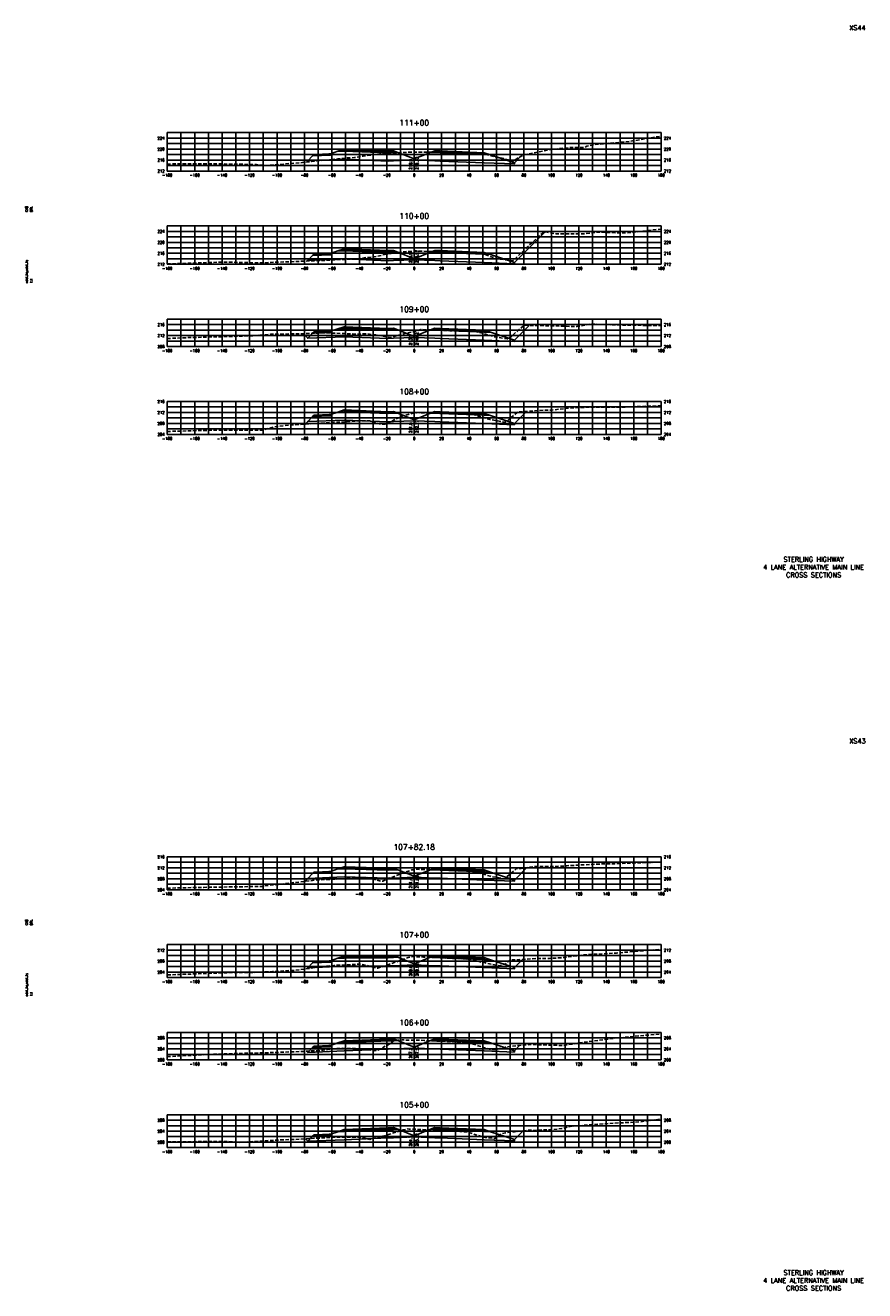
# Model space of a CAD drawing. Extents: x 37 to 9410, y 16 to 8218.
# Tile 35 of 110: x 1497 to 2108, y 5216 to 6138. Entities that reach past the tile are written whole.
import ezdxf
from ezdxf.enums import TextEntityAlignment as Align

# ---------------------------------------------------------------- set-up
doc = ezdxf.new("R2010")
doc.units = 0
doc.header["$LTSCALE"] = 20
doc.header["$MEASUREMENT"] = 0
doc.linetypes.add('HIDDEN_050%', pattern=[0.1875, 0.125, -0.0625])
for name, color, linetype in [('S-AT-TXT175', 6, 'Continuous'), ('S-AT-TXT80', 1, 'Continuous'), ('XDATUM', 3, 'Continuous'), ('XEG', 1, 'HIDDEN_050%'), ('XFG', 2, 'Continuous'), ('XGRID', 251, 'Continuous'), ('XGRIDT', 2, 'Continuous'), ('XREF-BORDER', 7, 'Continuous')]:
    doc.layers.add(name, color=color, linetype=linetype)
doc.styles.add('L100', font='simplex.shx', dxfattribs={"height": 2})
doc.styles.add('L175', font='ROMANSM.shx', dxfattribs={"height": 3.5})
doc.styles.add('L80', font='ROMANSM.shx', dxfattribs={"height": 1.6})

# ---------------------------------------------------------------- blocks, each defined once
blk = doc.blocks.new('03025_00_att1')
at = {"layer": 'S-AT-TXT175', "style": 'L175'}
for tag, p in [('NUM', (32.402, 20.822)), ('LINE1', (30.64, 1.444)), ('LINE2', (30.64, 1.161)), ('LINE3', (30.64, 0.877))]:
    blk.add_attdef(tag, text='', height=0.175, dxfattribs=at).set_placement(p, align=Align.CENTER)
at = {"layer": 'S-AT-TXT80', "style": 'L80'}
for tag, p in [('DESIGNED', (2.094, 14.201)), ('CHECKED', (2.265, 14.201)), ('DRAFTED', (2.436, 14.201)), ('PCTB', (2.094, 11.605)), ('PSCALE', (2.265, 11.605)), ('PVIEW', (2.436, 11.605))]:
    blk.add_attdef(tag, p, '', height=0.08, rotation=90, dxfattribs=at)

msp = doc.modelspace()

# ---------------------------------------------------------------- linework, layer by layer
at = {"layer": 'XDATUM', "flags": 128}
for points in [[(1701.45, 6038.55), (1702.41, 6039.51), (1729, 6040.57), (1761, 6039.29), (1765, 6039.45), (1780, 6040.05), (1795, 6039.45), (1799, 6039.29), (1831, 6038.01), (1853, 6037.13), (1853, 6038.02), (1857.51, 6042.54)], [(1701.93, 5966.33), (1702.41, 5966.81), (1729, 5967.87), (1761, 5966.59), (1765, 5966.75), (1780, 5967.35), (1795, 5966.75), (1799, 5966.59), (1831, 5965.31), (1853, 5964.43), (1853, 5965.32), (1875.13, 5987.45)], [(1699.14, 5913.38), (1702.41, 5910.11), (1729, 5911.17), (1761, 5909.89), (1765, 5910.05), (1780, 5910.65), (1795, 5910.05), (1799, 5909.89), (1831, 5908.61), (1853, 5907.73), (1853, 5908.62), (1863.85, 5919.47)], [(1700.47, 5847.47), (1702.41, 5849.41), (1729, 5850.47), (1761, 5849.19), (1765, 5849.35), (1780, 5849.95), (1795, 5849.35), (1799, 5849.19), (1831, 5847.91), (1853, 5847.03), (1853, 5847.92), (1861.77, 5856.69)], [(1700.19, 5514.1), (1702.41, 5516.32), (1729, 5517.38), (1761, 5516.36), (1765, 5516.52), (1780, 5517.12), (1795, 5516.52), (1799, 5516.36), (1831, 5515.08), (1853, 5514.2), (1853, 5515.08), (1862.05, 5524.13)], [(1701.74, 5450.47), (1702.41, 5451.14), (1729, 5452.2), (1761, 5452.49), (1765, 5452.65), (1780, 5453.25), (1795, 5452.65), (1799, 5452.49), (1831, 5451.21), (1853, 5450.33), (1853, 5451.22), (1858.98, 5457.21)], [(1701.57, 5390.29), (1702.41, 5389.45), (1729, 5390.51), (1761, 5391.79), (1765, 5391.95), (1780, 5392.55), (1795, 5391.95), (1799, 5391.79), (1831, 5390.51), (1853, 5389.63), (1853, 5390.52), (1857.07, 5394.59)], [(1700.74, 5326.42), (1702.41, 5324.75), (1729, 5325.81), (1761, 5327.09), (1765, 5327.25), (1780, 5327.85), (1795, 5327.25), (1799, 5327.09), (1831, 5325.81), (1853, 5324.93), (1853, 5325.82), (1859.42, 5332.25)]]:
    msp.add_lwpolyline(points, dxfattribs=at)
at = {"layer": 'XEG', "flags": 128}
for points in [[(1600, 6036.98), (1604.51, 6037.2), (1613.68, 6037.3), (1641.7, 6037.11), (1665.14, 6036.69), (1671.64, 6035.96), (1697.37, 6038.07), (1705.19, 6039), (1708.82, 6039.35), (1724.28, 6040.8), (1731.12, 6041.49), (1736.57, 6041.8), (1742.84, 6042.82), (1750.94, 6043.98), (1756.39, 6044.5), (1769.98, 6045.38), (1773.98, 6045.56), (1779.15, 6045.74), (1780, 6045.75), (1788.1, 6045.8), (1792.83, 6045.71), (1799.02, 6045.48), (1803.99, 6045.35), (1811.4, 6045.05), (1818.86, 6044.8), (1823.66, 6044.63), (1828.33, 6044.37), (1831.3, 6044.23), (1832.58, 6043.98), (1834.38, 6043.64), (1839.52, 6042.03), (1845.49, 6041.07), (1848.39, 6040.07), (1852.22, 6039.4), (1859.62, 6043.78), (1860.32, 6044.09), (1861.51, 6044.11), (1879.09, 6047.63), (1894.71, 6049.18), (1903.79, 6049.1), (1905.83, 6050.01), (1910.31, 6051.15), (1936.54, 6053.51), (1959.75, 6057.4), (1960, 6057.44)], [(1600, 5964.23), (1632.27, 5965.3), (1637.41, 5965.56), (1641.74, 5965.62), (1668.07, 5965.01), (1669.82, 5965.04), (1680.53, 5965.58), (1687.38, 5965.75), (1710.22, 5966.66), (1730.19, 5967.59), (1739.93, 5967.93), (1745.49, 5968.96), (1750.66, 5969.37), (1760.15, 5971.43), (1762.59, 5971.83), (1763.11, 5971.89), (1772.42, 5973.09), (1780, 5973.5), (1780.52, 5973.53), (1782.8, 5973.61), (1786.19, 5973.49), (1794.64, 5973.22), (1796.3, 5973.15), (1798.09, 5973.07), (1808.32, 5972.54), (1819.16, 5972.14), (1820.98, 5972.09), (1822.07, 5972.04), (1828.38, 5971.67), (1828.81, 5971.56), (1831.59, 5971.07), (1832.82, 5970.67), (1840.1, 5968.17), (1849.76, 5966.82), (1851.86, 5966.45), (1870.92, 5984.58), (1874.42, 5987.38), (1876.05, 5987.54), (1883.27, 5986.27), (1898.85, 5986.11), (1903.43, 5986.23), (1913.52, 5987.38), (1934.98, 5986.82), (1960, 5989.7)], [(1600, 5909.85), (1610.27, 5910.37), (1659.94, 5911.75), (1660.03, 5911.75), (1660.09, 5911.75), (1660.31, 5911.77), (1660.6, 5911.8), (1675.4, 5912.96), (1675.81, 5912.97), (1676.28, 5912.97), (1676.28, 5912.97), (1676.29, 5912.97), (1676.29, 5912.97), (1676.29, 5912.97), (1705.96, 5913.51), (1709.26, 5913.89), (1709.68, 5913.94), (1709.72, 5913.95), (1710.33, 5914.02), (1712.5, 5914.1), (1737.14, 5913.15), (1741.03, 5913.1), (1744.44, 5913.3), (1745.74, 5913.28), (1754.79, 5912.17), (1756.53, 5911.85), (1762.69, 5910.51), (1772.4, 5913.28), (1774.15, 5913.88), (1779.11, 5914.87), (1780, 5915.08), (1781.04, 5915.31), (1782.77, 5915.71), (1784.92, 5916.39), (1785.36, 5916.44), (1791.37, 5916.22), (1793.24, 5916.16), (1804.86, 5915.65), (1805.47, 5915.63), (1806.09, 5915.6), (1817.7, 5915.16), (1818.13, 5915.14), (1825.27, 5914.81), (1828.34, 5914.15), (1828.55, 5914.12), (1829.09, 5913.94), (1837.71, 5911.28), (1847.66, 5909.64), (1848.55, 5909.48), (1849.29, 5910.17), (1859.93, 5919.45), (1860.87, 5919.51), (1871.4, 5919.36), (1896.65, 5918.62), (1898.42, 5918.59), (1899.35, 5918.78), (1908.82, 5920.38), (1933.67, 5919.63), (1958.58, 5919.35), (1960, 5919.46)], [(1600, 5842.13), (1617.59, 5842.64), (1631.61, 5842.95), (1644.76, 5843.17), (1669.8, 5843.12), (1677.28, 5845.38), (1689.29, 5846.74), (1711.97, 5848.23), (1717.31, 5848.49), (1737.5, 5849.59), (1744.15, 5849.96), (1747.33, 5849.91), (1752.08, 5848.37), (1756.1, 5847.29), (1759.28, 5847.56), (1767.31, 5851.62), (1771.77, 5853.44), (1778.33, 5855.28), (1778.96, 5855.49), (1780, 5855.62), (1781.75, 5855.82), (1781.98, 5855.85), (1782.55, 5855.84), (1789.9, 5855.62), (1796.94, 5855.34), (1802.3, 5855.2), (1807.58, 5855.03), (1814.55, 5854.77), (1818.84, 5854.62), (1822.17, 5854.43), (1823.57, 5854.21), (1825.65, 5853.76), (1830.67, 5852.21), (1835.22, 5850.83), (1839.43, 5850.04), (1846.71, 5848.8), (1850.36, 5852.01), (1855.38, 5856.32), (1865.28, 5856.89), (1869.97, 5857.47), (1879.66, 5857.62), (1891.73, 5859.05), (1905.76, 5859.79), (1931.2, 5859.83), (1960, 5860.9)], [(1600, 5509.15), (1626.39, 5509.74), (1665.28, 5510.39), (1669.31, 5510.38), (1670.52, 5510.75), (1708.02, 5514.99), (1711.37, 5515.21), (1726.6, 5515.97), (1729.67, 5516.13), (1745.23, 5517), (1745.88, 5516.99), (1746.85, 5516.67), (1756.32, 5514.13), (1757.09, 5514.19), (1759.05, 5515.18), (1771.75, 5520.37), (1773.47, 5520.85), (1778.35, 5522.54), (1779.13, 5522.63), (1780, 5522.75), (1781.41, 5522.95), (1787.08, 5522.81), (1789.26, 5522.74), (1791.35, 5522.66), (1801.69, 5522.39), (1811.88, 5522.05), (1813.9, 5521.98), (1815.14, 5521.93), (1821.62, 5521.58), (1824.35, 5521.13), (1824.98, 5521), (1826.5, 5520.53), (1835.25, 5517.88), (1843.33, 5516.37), (1845.96, 5515.92), (1852.84, 5521.95), (1854.54, 5523.42), (1857.91, 5523.61), (1867.73, 5524.84), (1887.99, 5525.14), (1891.25, 5525.53), (1919.39, 5527), (1926.17, 5527.02), (1935.86, 5527.38), (1960, 5528.2)], [(1600, 5446.01), (1602.67, 5446.06), (1617.23, 5446.58), (1652.63, 5447.8), (1654.83, 5447.78), (1663.45, 5447.76), (1664.77, 5447.82), (1676.72, 5448.35), (1692.53, 5449.24), (1709.15, 5451.46), (1721.51, 5452.85), (1732.46, 5453.32), (1741.34, 5453.84), (1748.29, 5452.05), (1753.3, 5450.77), (1762.03, 5453.65), (1768.43, 5455.99), (1771.53, 5457.19), (1775.57, 5458.58), (1776.98, 5458.8), (1779.1, 5459.23), (1780, 5459.2), (1783.31, 5459.09), (1786.79, 5458.98), (1793.62, 5458.65), (1799.14, 5458.42), (1805.93, 5458.07), (1811.45, 5457.82), (1814.9, 5457.63), (1819.06, 5457.4), (1821.04, 5457.12), (1822.89, 5456.87), (1827.34, 5455.7), (1831.84, 5454.63), (1837.24, 5453.45), (1842.17, 5452.56), (1846.64, 5454.09), (1849.86, 5456.84), (1856.72, 5456.99), (1864.66, 5457.74), (1878.68, 5457.95), (1890.12, 5458.6), (1893.6, 5459.32), (1902.45, 5460.46), (1927.47, 5461.89), (1952.41, 5464.02), (1960, 5464.55)], [(1600, 5386.35), (1623.77, 5387.61), (1634.38, 5388.06), (1659.12, 5388.86), (1674, 5389.23), (1690.58, 5389.8), (1699.93, 5390.2), (1711.49, 5390.83), (1724, 5392.31), (1727.43, 5392.42), (1738.87, 5392.14), (1742.63, 5391.95), (1751.38, 5390.65), (1753.37, 5390.94), (1757.64, 5393.15), (1759.21, 5394.16), (1762.61, 5395.77), (1764.67, 5397.7), (1767.98, 5398.25), (1768.91, 5398.41), (1771.1, 5398.51), (1773.76, 5398.47), (1777.74, 5398.41), (1780, 5398.37), (1782.13, 5398.34), (1784.3, 5398.27), (1787.19, 5398.14), (1796.87, 5397.71), (1806.29, 5397.41), (1809.14, 5397.3), (1815.75, 5396.88), (1816.83, 5396.81), (1820.6, 5396.08), (1821.11, 5395.97), (1822.21, 5395.74), (1826.67, 5394.33), (1833.05, 5392.24), (1834.96, 5391.79), (1839.1, 5391.49), (1845.41, 5392.99), (1846.2, 5393.26), (1858.3, 5394.74), (1863.28, 5395.08), (1865.29, 5395.23), (1866.39, 5395.17), (1866.82, 5395.15), (1881.97, 5394.66), (1888.38, 5394.45), (1903.15, 5396.76), (1923.55, 5399.46), (1943.84, 5401.53), (1960, 5402.83)], [(1600, 5324.16), (1611.32, 5324.28), (1644.86, 5324.56), (1648.74, 5324.25), (1652.1, 5323.81), (1667.68, 5324.74), (1680.69, 5325.52), (1689.01, 5325.93), (1693.5, 5326.02), (1721.36, 5327.57), (1723.86, 5327.68), (1739.97, 5327.59), (1741.77, 5327.42), (1747.76, 5326.05), (1758.61, 5328.72), (1759.87, 5329.09), (1761.18, 5329.51), (1771.9, 5332.9), (1772.37, 5333.01), (1775.03, 5333.61), (1776.22, 5333.58), (1780, 5333.41), (1782.55, 5333.3), (1793.07, 5332.91), (1795.09, 5332.81), (1805.54, 5332.37), (1807.37, 5332.31), (1813.25, 5331.82), (1815, 5331.71), (1815.94, 5331.58), (1819.42, 5331.11), (1822.49, 5330.07), (1831.59, 5327.4), (1832.3, 5327.42), (1838.46, 5326.69), (1839.87, 5327.42), (1843.91, 5330.36), (1846.43, 5330.76), (1863.28, 5332.69), (1867.88, 5332.56), (1873.18, 5332.91), (1881.33, 5333.08), (1887.49, 5333.86), (1894.68, 5335.6), (1921.49, 5337.62), (1944.64, 5338.79), (1960, 5340.92)]]:
    msp.add_lwpolyline(points, dxfattribs=at)
at = {"layer": 'XFG', "flags": 128}
for points in [[(1780, 6040.79), (1768.05, 6045.58), (1765, 6045.45), (1761, 6045.29), (1729, 6046.57), (1724.43, 6046.39), (1719, 6044.58), (1719, 6043.58), (1705.96, 6043.06), (1702.41, 6039.51), (1729, 6040.57), (1761, 6039.29), (1765, 6039.45), (1780, 6040.05), (1780, 6040.79)], [(1719, 6044.58), (1718, 6044.54), (1718, 6044.2), (1708, 6043.8), (1708, 6044.14), (1707, 6044.1), (1705.96, 6043.06), (1719, 6043.58), (1719, 6044.58)], [(1718, 6044.54), (1708, 6044.14), (1708, 6043.8), (1718, 6044.2), (1718, 6044.54)], [(1765, 6045.79), (1761, 6045.63), (1729, 6046.91), (1729, 6047.91), (1724.43, 6046.39), (1729, 6046.57), (1761, 6045.29), (1765, 6045.45), (1768.05, 6045.58), (1765, 6046.79), (1765, 6045.79)], [(1765, 6046.79), (1761, 6046.63), (1729, 6047.91), (1729, 6047.57), (1761, 6046.29), (1765, 6046.45), (1765, 6046.79)], [(1765, 6046.45), (1761, 6046.29), (1729, 6047.57), (1729, 6046.91), (1761, 6045.63), (1765, 6045.79), (1765, 6046.45)], [(1780, 6040.79), (1791.95, 6045.58), (1795, 6045.45), (1799, 6045.29), (1831, 6044.01), (1835.57, 6043.83), (1853, 6038.02), (1853, 6037.13), (1831, 6038.01), (1799, 6039.29), (1795, 6039.45), (1780, 6040.05)], [(1795, 6046.79), (1791.95, 6045.58), (1795, 6045.45), (1799, 6045.29), (1831, 6044.01), (1835.57, 6043.83), (1831, 6045.35), (1831, 6044.35), (1799, 6045.63), (1795, 6045.79), (1795, 6046.79)], [(1795, 6046.79), (1795, 6046.45), (1799, 6046.29), (1831, 6045.01), (1831, 6045.35), (1799, 6046.63), (1795, 6046.79)], [(1795, 6046.45), (1795, 6045.79), (1799, 6045.63), (1831, 6044.35), (1831, 6045.01), (1799, 6046.29), (1795, 6046.45)], [(1853, 6038.02), (1853, 6038.02), (1857.51, 6042.54)], [(1702.41, 6039.51), (1702.41, 6039.51), (1701.45, 6038.55)], [(1853, 5965.32), (1853, 5965.32), (1875.13, 5987.45)], [(1780, 5968.09), (1768.05, 5972.88), (1765, 5972.75), (1761, 5972.59), (1729, 5973.87), (1724.43, 5973.69), (1719, 5971.88), (1719, 5970.88), (1705.96, 5970.36), (1702.41, 5966.81), (1729, 5967.87), (1761, 5966.59), (1765, 5966.75), (1780, 5967.35), (1780, 5968.09)], [(1719, 5971.88), (1718, 5971.84), (1718, 5971.5), (1708, 5971.1), (1708, 5971.44), (1707, 5971.4), (1705.96, 5970.36), (1719, 5970.88), (1719, 5971.88)], [(1718, 5971.84), (1708, 5971.44), (1708, 5971.1), (1718, 5971.5), (1718, 5971.84)], [(1765, 5973.09), (1761, 5972.93), (1729, 5974.21), (1729, 5975.21), (1724.43, 5973.69), (1729, 5973.87), (1761, 5972.59), (1765, 5972.75), (1768.05, 5972.88), (1765, 5974.09), (1765, 5973.09)], [(1765, 5974.09), (1761, 5973.93), (1729, 5975.21), (1729, 5974.87), (1761, 5973.59), (1765, 5973.75), (1765, 5974.09)], [(1765, 5973.75), (1761, 5973.59), (1729, 5974.87), (1729, 5974.21), (1761, 5972.93), (1765, 5973.09), (1765, 5973.75)], [(1780, 5968.09), (1791.95, 5972.88), (1795, 5972.75), (1799, 5972.59), (1831, 5971.31), (1835.57, 5971.13), (1853, 5965.32), (1853, 5964.43), (1831, 5965.31), (1799, 5966.59), (1795, 5966.75), (1780, 5967.35)], [(1795, 5974.09), (1791.95, 5972.88), (1795, 5972.75), (1799, 5972.59), (1831, 5971.31), (1835.57, 5971.13), (1831, 5972.65), (1831, 5971.65), (1799, 5972.93), (1795, 5973.09), (1795, 5974.09)], [(1795, 5974.09), (1795, 5973.75), (1799, 5973.59), (1831, 5972.31), (1831, 5972.65), (1799, 5973.93), (1795, 5974.09)], [(1795, 5973.75), (1795, 5973.09), (1799, 5972.93), (1831, 5971.65), (1831, 5972.31), (1799, 5973.59), (1795, 5973.75)], [(1702.41, 5966.81), (1702.41, 5966.81), (1701.93, 5966.33)], [(1702.41, 5910.11), (1702.41, 5910.11), (1699.14, 5913.38)], [(1780, 5911.39), (1768.05, 5916.18), (1765, 5916.05), (1761, 5915.89), (1729, 5917.17), (1724.43, 5916.99), (1719, 5915.18), (1719, 5914.18), (1705.96, 5913.66), (1702.41, 5910.11), (1729, 5911.17), (1761, 5909.89), (1765, 5910.05), (1780, 5910.65), (1780, 5911.39)], [(1719, 5915.18), (1718, 5915.14), (1718, 5914.8), (1708, 5914.4), (1708, 5914.74), (1707, 5914.7), (1705.96, 5913.66), (1719, 5914.18), (1719, 5915.18)], [(1718, 5915.14), (1708, 5914.74), (1708, 5914.4), (1718, 5914.8), (1718, 5915.14)], [(1765, 5916.39), (1761, 5916.23), (1729, 5917.51), (1729, 5918.51), (1724.43, 5916.99), (1729, 5917.17), (1761, 5915.89), (1765, 5916.05), (1768.05, 5916.18), (1765, 5917.39), (1765, 5916.39)], [(1765, 5917.39), (1761, 5917.23), (1729, 5918.51), (1729, 5918.17), (1761, 5916.89), (1765, 5917.05), (1765, 5917.39)], [(1765, 5917.05), (1761, 5916.89), (1729, 5918.17), (1729, 5917.51), (1761, 5916.23), (1765, 5916.39), (1765, 5917.05)], [(1780, 5911.39), (1791.95, 5916.18), (1795, 5916.05), (1799, 5915.89), (1831, 5914.61), (1835.57, 5914.43), (1853, 5908.62), (1853, 5907.73), (1831, 5908.61), (1799, 5909.89), (1795, 5910.05), (1780, 5910.65)], [(1795, 5917.39), (1791.95, 5916.18), (1795, 5916.05), (1799, 5915.89), (1831, 5914.61), (1835.57, 5914.43), (1831, 5915.95), (1831, 5914.95), (1799, 5916.23), (1795, 5916.39), (1795, 5917.39)], [(1795, 5917.39), (1795, 5917.05), (1799, 5916.89), (1831, 5915.61), (1831, 5915.95), (1799, 5917.23), (1795, 5917.39)], [(1795, 5917.05), (1795, 5916.39), (1799, 5916.23), (1831, 5914.95), (1831, 5915.61), (1799, 5916.89), (1795, 5917.05)], [(1853, 5908.62), (1853, 5908.62), (1863.85, 5919.47)], [(1702.41, 5849.41), (1702.41, 5849.41), (1700.47, 5847.47)], [(1780, 5850.69), (1768.05, 5855.48), (1765, 5855.35), (1761, 5855.19), (1729, 5856.47), (1724.43, 5856.29), (1719, 5854.48), (1719, 5853.48), (1705.96, 5852.96), (1702.41, 5849.41), (1729, 5850.47), (1761, 5849.19), (1765, 5849.35), (1780, 5849.95), (1780, 5850.69)], [(1719, 5854.48), (1718, 5854.44), (1718, 5854.1), (1708, 5853.7), (1708, 5854.04), (1707, 5854), (1705.96, 5852.96), (1719, 5853.48), (1719, 5854.48)], [(1718, 5854.44), (1708, 5854.04), (1708, 5853.7), (1718, 5854.1), (1718, 5854.44)], [(1765, 5855.69), (1761, 5855.53), (1729, 5856.81), (1729, 5857.81), (1724.43, 5856.29), (1729, 5856.47), (1761, 5855.19), (1765, 5855.35), (1768.05, 5855.48), (1765, 5856.69), (1765, 5855.69)], [(1765, 5856.69), (1761, 5856.53), (1729, 5857.81), (1729, 5857.47), (1761, 5856.19), (1765, 5856.35), (1765, 5856.69)], [(1765, 5856.35), (1761, 5856.19), (1729, 5857.47), (1729, 5856.81), (1761, 5855.53), (1765, 5855.69), (1765, 5856.35)], [(1780, 5850.69), (1791.95, 5855.48), (1795, 5855.35), (1799, 5855.19), (1831, 5853.91), (1835.57, 5853.73), (1853, 5847.92), (1853, 5847.03), (1831, 5847.91), (1799, 5849.19), (1795, 5849.35), (1780, 5849.95)], [(1795, 5856.69), (1791.95, 5855.48), (1795, 5855.35), (1799, 5855.19), (1831, 5853.91), (1835.57, 5853.73), (1831, 5855.25), (1831, 5854.25), (1799, 5855.53), (1795, 5855.69), (1795, 5856.69)], [(1795, 5856.69), (1795, 5856.35), (1799, 5856.19), (1831, 5854.91), (1831, 5855.25), (1799, 5856.53), (1795, 5856.69)], [(1795, 5856.35), (1795, 5855.69), (1799, 5855.53), (1831, 5854.25), (1831, 5854.91), (1799, 5856.19), (1795, 5856.35)], [(1853, 5847.92), (1853, 5847.92), (1861.77, 5856.69)], [(1780, 5517.86), (1768.05, 5522.64), (1765, 5522.52), (1761, 5522.36), (1729, 5523.38), (1724.43, 5523.2), (1719, 5521.39), (1719, 5520.39), (1705.96, 5519.87), (1702.41, 5516.32), (1729, 5517.38), (1761, 5516.36), (1765, 5516.52), (1780, 5517.12), (1780, 5517.86)], [(1719, 5521.39), (1718, 5521.35), (1718, 5521.01), (1708, 5520.61), (1708, 5520.95), (1707, 5520.91), (1705.96, 5519.87), (1719, 5520.39), (1719, 5521.39)], [(1718, 5521.35), (1708, 5520.95), (1708, 5520.61), (1718, 5521.01), (1718, 5521.35)], [(1765, 5522.86), (1761, 5522.7), (1729, 5523.72), (1729, 5524.72), (1724.43, 5523.2), (1729, 5523.38), (1761, 5522.36), (1765, 5522.52), (1768.05, 5522.64), (1765, 5523.86), (1765, 5522.86)], [(1765, 5523.86), (1761, 5523.7), (1729, 5524.72), (1729, 5524.38), (1761, 5523.36), (1765, 5523.52), (1765, 5523.86)], [(1765, 5523.52), (1761, 5523.36), (1729, 5524.38), (1729, 5523.72), (1761, 5522.7), (1765, 5522.86), (1765, 5523.52)], [(1780, 5517.86), (1791.95, 5522.64), (1795, 5522.52), (1799, 5522.36), (1831, 5521.08), (1835.57, 5520.89), (1853, 5515.08), (1853, 5514.2), (1831, 5515.08), (1799, 5516.36), (1795, 5516.52), (1780, 5517.12)], [(1795, 5523.86), (1791.95, 5522.64), (1795, 5522.52), (1799, 5522.36), (1831, 5521.08), (1835.57, 5520.89), (1831, 5522.42), (1831, 5521.42), (1799, 5522.7), (1795, 5522.86), (1795, 5523.86)], [(1795, 5523.86), (1795, 5523.52), (1799, 5523.36), (1831, 5522.08), (1831, 5522.42), (1799, 5523.7), (1795, 5523.86)], [(1795, 5523.52), (1795, 5522.86), (1799, 5522.7), (1831, 5521.42), (1831, 5522.08), (1799, 5523.36), (1795, 5523.52)], [(1853, 5515.08), (1853, 5515.08), (1862.05, 5524.13)], [(1702.41, 5516.32), (1702.41, 5516.32), (1700.19, 5514.1)], [(1780, 5453.99), (1768.05, 5458.78), (1765, 5458.65), (1761, 5458.49), (1729, 5458.2), (1724.43, 5458.02), (1719, 5456.21), (1719, 5455.21), (1705.96, 5454.69), (1702.41, 5451.14), (1729, 5452.2), (1761, 5452.49), (1765, 5452.65), (1780, 5453.25), (1780, 5453.99)], [(1719, 5456.21), (1718, 5456.17), (1718, 5455.83), (1708, 5455.43), (1708, 5455.77), (1707, 5455.73), (1705.96, 5454.69), (1719, 5455.21), (1719, 5456.21)], [(1718, 5456.17), (1708, 5455.77), (1708, 5455.43), (1718, 5455.83), (1718, 5456.17)], [(1765, 5458.99), (1761, 5458.83), (1729, 5458.54), (1729, 5459.54), (1724.43, 5458.02), (1729, 5458.2), (1761, 5458.49), (1765, 5458.65), (1768.05, 5458.78), (1765, 5459.99), (1765, 5458.99)], [(1765, 5459.99), (1761, 5459.83), (1729, 5459.54), (1729, 5459.2), (1761, 5459.49), (1765, 5459.65), (1765, 5459.99)], [(1765, 5459.65), (1761, 5459.49), (1729, 5459.2), (1729, 5458.54), (1761, 5458.83), (1765, 5458.99), (1765, 5459.65)], [(1780, 5453.99), (1791.95, 5458.78), (1795, 5458.65), (1799, 5458.49), (1831, 5457.21), (1835.57, 5457.03), (1853, 5451.22), (1853, 5450.33), (1831, 5451.21), (1799, 5452.49), (1795, 5452.65), (1780, 5453.25)], [(1795, 5459.99), (1791.95, 5458.78), (1795, 5458.65), (1799, 5458.49), (1831, 5457.21), (1835.57, 5457.03), (1831, 5458.55), (1831, 5457.55), (1799, 5458.83), (1795, 5458.99), (1795, 5459.99)], [(1795, 5459.99), (1795, 5459.65), (1799, 5459.49), (1831, 5458.21), (1831, 5458.55), (1799, 5459.83), (1795, 5459.99)], [(1795, 5459.65), (1795, 5458.99), (1799, 5458.83), (1831, 5457.55), (1831, 5458.21), (1799, 5459.49), (1795, 5459.65)], [(1853, 5451.22), (1853, 5451.22), (1858.98, 5457.21)], [(1702.41, 5451.14), (1702.41, 5451.14), (1701.74, 5450.47)], [(1780, 5393.29), (1768.05, 5398.08), (1765, 5397.95), (1761, 5397.79), (1729, 5396.51), (1724.43, 5396.33), (1719, 5394.52), (1719, 5393.52), (1705.96, 5393), (1702.41, 5389.45), (1729, 5390.51), (1761, 5391.79), (1765, 5391.95), (1780, 5392.55), (1780, 5393.29)], [(1765, 5398.29), (1761, 5398.13), (1729, 5396.85), (1729, 5397.85), (1724.43, 5396.33), (1729, 5396.51), (1761, 5397.79), (1765, 5397.95), (1768.05, 5398.08), (1765, 5399.29), (1765, 5398.29)], [(1765, 5399.29), (1761, 5399.13), (1729, 5397.85), (1729, 5397.51), (1761, 5398.79), (1765, 5398.95), (1765, 5399.29)], [(1765, 5398.95), (1761, 5398.79), (1729, 5397.51), (1729, 5396.85), (1761, 5398.13), (1765, 5398.29), (1765, 5398.95)], [(1780, 5393.29), (1791.95, 5398.08), (1795, 5397.95), (1799, 5397.79), (1831, 5396.51), (1835.57, 5396.33), (1853, 5390.52), (1853, 5389.63), (1831, 5390.51), (1799, 5391.79), (1795, 5391.95), (1780, 5392.55)], [(1795, 5399.29), (1791.95, 5398.08), (1795, 5397.95), (1799, 5397.79), (1831, 5396.51), (1835.57, 5396.33), (1831, 5397.85), (1831, 5396.85), (1799, 5398.13), (1795, 5398.29), (1795, 5399.29)], [(1795, 5399.29), (1795, 5398.95), (1799, 5398.79), (1831, 5397.51), (1831, 5397.85), (1799, 5399.13), (1795, 5399.29)], [(1795, 5398.95), (1795, 5398.29), (1799, 5398.13), (1831, 5396.85), (1831, 5397.51), (1799, 5398.79), (1795, 5398.95)], [(1702.41, 5389.45), (1702.41, 5389.45), (1701.57, 5390.29)], [(1719, 5394.52), (1718, 5394.48), (1718, 5394.14), (1708, 5393.74), (1708, 5394.08), (1707, 5394.04), (1705.96, 5393), (1719, 5393.52), (1719, 5394.52)], [(1718, 5394.48), (1708, 5394.08), (1708, 5393.74), (1718, 5394.14), (1718, 5394.48)], [(1853, 5390.52), (1853, 5390.52), (1857.07, 5394.59)], [(1780, 5328.59), (1768.05, 5333.38), (1765, 5333.25), (1761, 5333.09), (1729, 5331.81), (1724.43, 5331.63), (1719, 5329.82), (1719, 5328.82), (1705.96, 5328.3), (1702.41, 5324.75), (1729, 5325.81), (1761, 5327.09), (1765, 5327.25), (1780, 5327.85), (1780, 5328.59)], [(1765, 5333.59), (1761, 5333.43), (1729, 5332.15), (1729, 5333.15), (1724.43, 5331.63), (1729, 5331.81), (1761, 5333.09), (1765, 5333.25), (1768.05, 5333.38), (1765, 5334.59), (1765, 5333.59)], [(1765, 5334.59), (1761, 5334.43), (1729, 5333.15), (1729, 5332.81), (1761, 5334.09), (1765, 5334.25), (1765, 5334.59)], [(1765, 5334.25), (1761, 5334.09), (1729, 5332.81), (1729, 5332.15), (1761, 5333.43), (1765, 5333.59), (1765, 5334.25)], [(1780, 5328.59), (1791.95, 5333.38), (1795, 5333.25), (1799, 5333.09), (1831, 5331.81), (1835.57, 5331.63), (1853, 5325.82), (1853, 5324.93), (1831, 5325.81), (1799, 5327.09), (1795, 5327.25), (1780, 5327.85)], [(1795, 5334.59), (1791.95, 5333.38), (1795, 5333.25), (1799, 5333.09), (1831, 5331.81), (1835.57, 5331.63), (1831, 5333.15), (1831, 5332.15), (1799, 5333.43), (1795, 5333.59), (1795, 5334.59)], [(1795, 5334.59), (1795, 5334.25), (1799, 5334.09), (1831, 5332.81), (1831, 5333.15), (1799, 5334.43), (1795, 5334.59)], [(1795, 5334.25), (1795, 5333.59), (1799, 5333.43), (1831, 5332.15), (1831, 5332.81), (1799, 5334.09), (1795, 5334.25)], [(1853, 5325.82), (1853, 5325.82), (1859.42, 5332.25)], [(1702.41, 5324.75), (1702.41, 5324.75), (1700.74, 5326.42)], [(1719, 5329.82), (1718, 5329.78), (1718, 5329.44), (1708, 5329.04), (1708, 5329.38), (1707, 5329.34), (1705.96, 5328.3), (1719, 5328.82), (1719, 5329.82)], [(1718, 5329.78), (1708, 5329.38), (1708, 5329.04), (1718, 5329.44), (1718, 5329.78)]]:
    msp.add_lwpolyline(points, dxfattribs=at)
at = {"layer": 'XGRID'}
for p, q in [((1600, 6032), (1600, 6060)), ((1600, 6060), (1960, 6060)), ((1600, 6056), (1960, 6056)), ((1600, 6052), (1960, 6052)), ((1610, 6032), (1610, 6060)), ((1620, 6032), (1620, 6060)), ((1630, 6032), (1630, 6060)), ((1640, 6032), (1640, 6060)), ((1650, 6032), (1650, 6060)), ((1660, 6032), (1660, 6060)), ((1670, 6032), (1670, 6060)), ((1680, 6032), (1680, 6060)), ((1690, 6032), (1690, 6060)), ((1700, 6032), (1700, 6060)), ((1710, 6032), (1710, 6060)), ((1720, 6032), (1720, 6060)), ((1730, 6032), (1730, 6060)), ((1740, 6032), (1740, 6060)), ((1750, 6032), (1750, 6060)), ((1760, 6032), (1760, 6060)), ((1770, 6032), (1770, 6060)), ((1780, 6032), (1780, 6060)), ((1790, 6032), (1790, 6060)), ((1800, 6032), (1800, 6060)), ((1810, 6032), (1810, 6060)), ((1820, 6032), (1820, 6060)), ((1830, 6032), (1830, 6060)), ((1840, 6032), (1840, 6060)), ((1850, 6032), (1850, 6060)), ((1860, 6032), (1860, 6060)), ((1870, 6032), (1870, 6060)), ((1880, 6032), (1880, 6060)), ((1890, 6032), (1890, 6060)), ((1900, 6032), (1900, 6060)), ((1910, 6032), (1910, 6060)), ((1920, 6032), (1920, 6060)), ((1930, 6032), (1930, 6060)), ((1940, 6032), (1940, 6060)), ((1950, 6032), (1950, 6060)), ((1960, 6032), (1960, 6060)), ((1600, 6048), (1960, 6048)), ((1600, 6044), (1960, 6044)), ((1600, 6040), (1960, 6040)), ((1600, 6036), (1960, 6036)), ((1600, 6032), (1960, 6032)), ((1600, 5964), (1600, 5992)), ((1600, 5992), (1960, 5992)), ((1600, 5988), (1960, 5988)), ((1610, 5964), (1610, 5992)), ((1620, 5964), (1620, 5992)), ((1630, 5964), (1630, 5992)), ((1640, 5964), (1640, 5992)), ((1650, 5964), (1650, 5992)), ((1660, 5964), (1660, 5992)), ((1670, 5964), (1670, 5992)), ((1680, 5964), (1680, 5992)), ((1690, 5964), (1690, 5992)), ((1700, 5964), (1700, 5992)), ((1710, 5964), (1710, 5992)), ((1720, 5964), (1720, 5992)), ((1730, 5964), (1730, 5992)), ((1740, 5964), (1740, 5992)), ((1750, 5964), (1750, 5992)), ((1760, 5964), (1760, 5992)), ((1770, 5964), (1770, 5992)), ((1780, 5964), (1780, 5992)), ((1790, 5964), (1790, 5992)), ((1800, 5964), (1800, 5992)), ((1810, 5964), (1810, 5992)), ((1820, 5964), (1820, 5992)), ((1830, 5964), (1830, 5992)), ((1840, 5964), (1840, 5992)), ((1850, 5964), (1850, 5992)), ((1860, 5964), (1860, 5992)), ((1870, 5964), (1870, 5992)), ((1880, 5964), (1880, 5992)), ((1890, 5964), (1890, 5992)), ((1900, 5964), (1900, 5992)), ((1910, 5964), (1910, 5992)), ((1920, 5964), (1920, 5992)), ((1930, 5964), (1930, 5992)), ((1940, 5964), (1940, 5992)), ((1950, 5964), (1950, 5992)), ((1960, 5964), (1960, 5992)), ((1600, 5984), (1960, 5984)), ((1600, 5980), (1960, 5980)), ((1600, 5976), (1960, 5976)), ((1600, 5972), (1960, 5972)), ((1600, 5968), (1960, 5968)), ((1600, 5964), (1960, 5964)), ((1600, 5904), (1600, 5924)), ((1600, 5924), (1960, 5924)), ((1610, 5904), (1610, 5924)), ((1620, 5904), (1620, 5924)), ((1630, 5904), (1630, 5924)), ((1640, 5904), (1640, 5924)), ((1650, 5904), (1650, 5924)), ((1660, 5904), (1660, 5924)), ((1670, 5904), (1670, 5924)), ((1680, 5904), (1680, 5924)), ((1690, 5904), (1690, 5924)), ((1700, 5904), (1700, 5924)), ((1710, 5904), (1710, 5924)), ((1720, 5904), (1720, 5924)), ((1730, 5904), (1730, 5924)), ((1740, 5904), (1740, 5924)), ((1750, 5904), (1750, 5924)), ((1760, 5904), (1760, 5924)), ((1770, 5904), (1770, 5924)), ((1780, 5904), (1780, 5924)), ((1790, 5904), (1790, 5924)), ((1800, 5904), (1800, 5924)), ((1810, 5904), (1810, 5924)), ((1820, 5904), (1820, 5924)), ((1830, 5904), (1830, 5924)), ((1840, 5904), (1840, 5924)), ((1850, 5904), (1850, 5924)), ((1860, 5904), (1860, 5924)), ((1870, 5904), (1870, 5924)), ((1880, 5904), (1880, 5924)), ((1890, 5904), (1890, 5924)), ((1900, 5904), (1900, 5924)), ((1910, 5904), (1910, 5924)), ((1920, 5904), (1920, 5924)), ((1930, 5904), (1930, 5924)), ((1940, 5904), (1940, 5924)), ((1950, 5904), (1950, 5924)), ((1960, 5904), (1960, 5924)), ((1600, 5920), (1960, 5920)), ((1600, 5916), (1960, 5916)), ((1600, 5912), (1960, 5912)), ((1600, 5908), (1960, 5908)), ((1600, 5904), (1960, 5904)), ((1600, 5840), (1600, 5864)), ((1600, 5864), (1960, 5864)), ((1600, 5860), (1960, 5860)), ((1610, 5840), (1610, 5864)), ((1620, 5840), (1620, 5864)), ((1630, 5840), (1630, 5864)), ((1640, 5840), (1640, 5864)), ((1650, 5840), (1650, 5864)), ((1660, 5840), (1660, 5864)), ((1670, 5840), (1670, 5864)), ((1680, 5840), (1680, 5864)), ((1690, 5840), (1690, 5864)), ((1700, 5840), (1700, 5864)), ((1710, 5840), (1710, 5864)), ((1720, 5840), (1720, 5864)), ((1730, 5840), (1730, 5864)), ((1740, 5840), (1740, 5864)), ((1750, 5840), (1750, 5864)), ((1760, 5840), (1760, 5864)), ((1770, 5840), (1770, 5864)), ((1780, 5840), (1780, 5864)), ((1790, 5840), (1790, 5864)), ((1800, 5840), (1800, 5864)), ((1810, 5840), (1810, 5864)), ((1820, 5840), (1820, 5864)), ((1830, 5840), (1830, 5864)), ((1840, 5840), (1840, 5864)), ((1850, 5840), (1850, 5864)), ((1860, 5840), (1860, 5864)), ((1870, 5840), (1870, 5864)), ((1880, 5840), (1880, 5864)), ((1890, 5840), (1890, 5864)), ((1900, 5840), (1900, 5864)), ((1910, 5840), (1910, 5864)), ((1920, 5840), (1920, 5864)), ((1930, 5840), (1930, 5864)), ((1940, 5840), (1940, 5864)), ((1950, 5840), (1950, 5864)), ((1960, 5840), (1960, 5864)), ((1600, 5856), (1960, 5856)), ((1600, 5852), (1960, 5852)), ((1600, 5848), (1960, 5848)), ((1600, 5844), (1960, 5844)), ((1600, 5840), (1960, 5840)), ((1600, 5508), (1600, 5532)), ((1600, 5532), (1960, 5532)), ((1600, 5528), (1960, 5528)), ((1610, 5508), (1610, 5532)), ((1620, 5508), (1620, 5532)), ((1630, 5508), (1630, 5532)), ((1640, 5508), (1640, 5532)), ((1650, 5508), (1650, 5532)), ((1660, 5508), (1660, 5532)), ((1670, 5508), (1670, 5532)), ((1680, 5508), (1680, 5532)), ((1690, 5508), (1690, 5532)), ((1700, 5508), (1700, 5532)), ((1710, 5508), (1710, 5532)), ((1720, 5508), (1720, 5532)), ((1730, 5508), (1730, 5532)), ((1740, 5508), (1740, 5532)), ((1750, 5508), (1750, 5532)), ((1760, 5508), (1760, 5532)), ((1770, 5508), (1770, 5532)), ((1780, 5508), (1780, 5532)), ((1790, 5508), (1790, 5532)), ((1800, 5508), (1800, 5532)), ((1810, 5508), (1810, 5532)), ((1820, 5508), (1820, 5532)), ((1830, 5508), (1830, 5532)), ((1840, 5508), (1840, 5532)), ((1850, 5508), (1850, 5532)), ((1860, 5508), (1860, 5532)), ((1870, 5508), (1870, 5532)), ((1880, 5508), (1880, 5532)), ((1890, 5508), (1890, 5532)), ((1900, 5508), (1900, 5532)), ((1910, 5508), (1910, 5532)), ((1920, 5508), (1920, 5532)), ((1930, 5508), (1930, 5532)), ((1940, 5508), (1940, 5532)), ((1950, 5508), (1950, 5532)), ((1960, 5508), (1960, 5532)), ((1600, 5524), (1960, 5524)), ((1600, 5520), (1960, 5520)), ((1600, 5516), (1960, 5516)), ((1600, 5512), (1960, 5512)), ((1600, 5508), (1960, 5508)), ((1600, 5444), (1600, 5468)), ((1600, 5468), (1960, 5468)), ((1600, 5464), (1960, 5464)), ((1610, 5444), (1610, 5468)), ((1620, 5444), (1620, 5468)), ((1630, 5444), (1630, 5468)), ((1640, 5444), (1640, 5468)), ((1650, 5444), (1650, 5468)), ((1660, 5444), (1660, 5468)), ((1670, 5444), (1670, 5468)), ((1680, 5444), (1680, 5468)), ((1690, 5444), (1690, 5468)), ((1700, 5444), (1700, 5468)), ((1710, 5444), (1710, 5468)), ((1720, 5444), (1720, 5468)), ((1730, 5444), (1730, 5468)), ((1740, 5444), (1740, 5468)), ((1750, 5444), (1750, 5468)), ((1760, 5444), (1760, 5468)), ((1770, 5444), (1770, 5468)), ((1780, 5444), (1780, 5468)), ((1790, 5444), (1790, 5468)), ((1800, 5444), (1800, 5468)), ((1810, 5444), (1810, 5468)), ((1820, 5444), (1820, 5468)), ((1830, 5444), (1830, 5468)), ((1840, 5444), (1840, 5468)), ((1850, 5444), (1850, 5468)), ((1860, 5444), (1860, 5468)), ((1870, 5444), (1870, 5468)), ((1880, 5444), (1880, 5468)), ((1890, 5444), (1890, 5468)), ((1900, 5444), (1900, 5468)), ((1910, 5444), (1910, 5468)), ((1920, 5444), (1920, 5468)), ((1930, 5444), (1930, 5468)), ((1940, 5444), (1940, 5468)), ((1950, 5444), (1950, 5468)), ((1960, 5444), (1960, 5468)), ((1600, 5460), (1960, 5460)), ((1600, 5456), (1960, 5456)), ((1600, 5452), (1960, 5452)), ((1600, 5448), (1960, 5448)), ((1600, 5444), (1960, 5444)), ((1600, 5384), (1600, 5404)), ((1600, 5404), (1960, 5404)), ((1600, 5400), (1960, 5400)), ((1610, 5384), (1610, 5404)), ((1620, 5384), (1620, 5404)), ((1630, 5384), (1630, 5404)), ((1640, 5384), (1640, 5404)), ((1650, 5384), (1650, 5404)), ((1660, 5384), (1660, 5404)), ((1670, 5384), (1670, 5404)), ((1680, 5384), (1680, 5404)), ((1690, 5384), (1690, 5404)), ((1700, 5384), (1700, 5404)), ((1710, 5384), (1710, 5404)), ((1720, 5384), (1720, 5404)), ((1730, 5384), (1730, 5404)), ((1740, 5384), (1740, 5404)), ((1750, 5384), (1750, 5404)), ((1760, 5384), (1760, 5404)), ((1770, 5384), (1770, 5404)), ((1780, 5384), (1780, 5404)), ((1790, 5384), (1790, 5404)), ((1800, 5384), (1800, 5404)), ((1810, 5384), (1810, 5404)), ((1820, 5384), (1820, 5404)), ((1830, 5384), (1830, 5404)), ((1840, 5384), (1840, 5404)), ((1850, 5384), (1850, 5404)), ((1860, 5384), (1860, 5404)), ((1870, 5384), (1870, 5404)), ((1880, 5384), (1880, 5404)), ((1890, 5384), (1890, 5404)), ((1900, 5384), (1900, 5404)), ((1910, 5384), (1910, 5404)), ((1920, 5384), (1920, 5404)), ((1930, 5384), (1930, 5404)), ((1940, 5384), (1940, 5404)), ((1950, 5384), (1950, 5404)), ((1960, 5384), (1960, 5404)), ((1600, 5396), (1960, 5396)), ((1600, 5392), (1960, 5392)), ((1600, 5388), (1960, 5388)), ((1600, 5384), (1960, 5384)), ((1600, 5320), (1600, 5344)), ((1600, 5344), (1960, 5344)), ((1610, 5320), (1610, 5344)), ((1620, 5320), (1620, 5344)), ((1630, 5320), (1630, 5344)), ((1640, 5320), (1640, 5344)), ((1650, 5320), (1650, 5344)), ((1660, 5320), (1660, 5344)), ((1670, 5320), (1670, 5344)), ((1680, 5320), (1680, 5344)), ((1690, 5320), (1690, 5344)), ((1700, 5320), (1700, 5344)), ((1710, 5320), (1710, 5344)), ((1720, 5320), (1720, 5344)), ((1730, 5320), (1730, 5344)), ((1740, 5320), (1740, 5344)), ((1750, 5320), (1750, 5344)), ((1760, 5320), (1760, 5344)), ((1770, 5320), (1770, 5344)), ((1780, 5320), (1780, 5344)), ((1790, 5320), (1790, 5344)), ((1800, 5320), (1800, 5344)), ((1810, 5320), (1810, 5344)), ((1820, 5320), (1820, 5344)), ((1830, 5320), (1830, 5344)), ((1840, 5320), (1840, 5344)), ((1850, 5320), (1850, 5344)), ((1860, 5320), (1860, 5344)), ((1870, 5320), (1870, 5344)), ((1880, 5320), (1880, 5344)), ((1890, 5320), (1890, 5344)), ((1900, 5320), (1900, 5344)), ((1910, 5320), (1910, 5344)), ((1920, 5320), (1920, 5344)), ((1930, 5320), (1930, 5344)), ((1940, 5320), (1940, 5344)), ((1950, 5320), (1950, 5344)), ((1960, 5320), (1960, 5344)), ((1600, 5340), (1960, 5340)), ((1600, 5336), (1960, 5336)), ((1600, 5332), (1960, 5332)), ((1600, 5328), (1960, 5328)), ((1600, 5324), (1960, 5324)), ((1600, 5320), (1960, 5320))]:
    msp.add_line(p, q, dxfattribs=at)

# ---------------------------------------------------------------- block references
at = {"layer": 'XREF-BORDER'}
ref = msp.add_blockref('03025_00_att1', (1456.45, 5718.23), dxfattribs=dict(at, xscale=20, yscale=20, zscale=20))
ref.add_attrib('LINE1', 'STERLING HIGHWAY', dxfattribs={"layer": 'S-AT-TXT175', "height": 3.5, "style": 'L175'}).set_placement((2071.07, 5747.1), align=Align.CENTER)
ref.add_attrib('LINE2', '4 LANE ALTERNATIVE MAIN LINE', dxfattribs={"layer": 'S-AT-TXT175', "height": 3.5, "style": 'L175'}).set_placement((2071.07, 5741.44), align=Align.CENTER)
ref.add_attrib('LINE3', 'CROSS SECTIONS', dxfattribs={"layer": 'S-AT-TXT175', "height": 3.5, "style": 'L175'}).set_placement((2071.07, 5735.77), align=Align.CENTER)
ref.add_attrib('NUM', 'XS44', dxfattribs={"layer": 'S-AT-TXT175', "height": 3.5, "style": 'L175'}).set_placement((2103, 6134.66), align=Align.CENTER)
ref.add_attrib('DESIGNED', 'CAB', (1498.34, 6002.25), dxfattribs={"layer": 'S-AT-TXT80', "height": 1.6, "rotation": 90, "style": 'L80'})
ref.add_attrib('CHECKED', 'DRL', (1501.75, 6002.25), dxfattribs={"layer": 'S-AT-TXT80', "height": 1.6, "rotation": 90, "style": 'L80'})
ref.add_attrib('PCTB', 'adot_hs,adot_fs', (1498.34, 5950.32), dxfattribs={"layer": 'S-AT-TXT80', "height": 1.6, "rotation": 90, "style": 'L80'})
ref.add_attrib('PSCALE', '1:1', (1501.75, 5950.32), dxfattribs={"layer": 'S-AT-TXT80', "height": 1.6, "rotation": 90, "style": 'L80'})
ref = msp.add_blockref('03025_00_att1', (1456.45, 5198.23), dxfattribs=dict(at, xscale=20, yscale=20, zscale=20))
ref.add_attrib('LINE1', 'STERLING HIGHWAY', dxfattribs={"layer": 'S-AT-TXT175', "height": 3.5, "style": 'L175'}).set_placement((2071.07, 5227.1), align=Align.CENTER)
ref.add_attrib('LINE2', '4 LANE ALTERNATIVE MAIN LINE', dxfattribs={"layer": 'S-AT-TXT175', "height": 3.5, "style": 'L175'}).set_placement((2071.07, 5221.44), align=Align.CENTER)
ref.add_attrib('LINE3', 'CROSS SECTIONS', dxfattribs={"layer": 'S-AT-TXT175', "height": 3.5, "style": 'L175'}).set_placement((2071.07, 5215.77), align=Align.CENTER)
ref.add_attrib('NUM', 'XS43', dxfattribs={"layer": 'S-AT-TXT175', "height": 3.5, "style": 'L175'}).set_placement((2103, 5614.66), align=Align.CENTER)
ref.add_attrib('DESIGNED', 'CAB', (1498.34, 5482.25), dxfattribs={"layer": 'S-AT-TXT80', "height": 1.6, "rotation": 90, "style": 'L80'})
ref.add_attrib('CHECKED', 'DRL', (1501.75, 5482.25), dxfattribs={"layer": 'S-AT-TXT80', "height": 1.6, "rotation": 90, "style": 'L80'})
ref.add_attrib('PCTB', 'adot_hs,adot_fs', (1498.34, 5430.32), dxfattribs={"layer": 'S-AT-TXT80', "height": 1.6, "rotation": 90, "style": 'L80'})
ref.add_attrib('PSCALE', '1:1', (1501.75, 5430.32), dxfattribs={"layer": 'S-AT-TXT80', "height": 1.6, "rotation": 90, "style": 'L80'})

# ---------------------------------------------------------------- texts
at = {"layer": 'XGRIDT', "style": 'L100'}
for s, p in [('111+00', (1780, 6064)), ('110+00', (1780, 5996)), ('109+00', (1780, 5928)), ('108+00', (1780, 5868)), ('107+82.18', (1780, 5536)), ('107+00', (1780, 5472)), ('106+00', (1780, 5408)), ('105+00', (1780, 5348))]:
    msp.add_text(s, height=4, dxfattribs=at).set_placement(p, align=Align.BOTTOM_CENTER)
for s, p in [('224', (1598, 6056)), ('220', (1598, 6048)), ('216', (1598, 6040)), ('212', (1598, 6032)), ('224', (1598, 5988)), ('220', (1598, 5980)), ('216', (1598, 5972)), ('212', (1598, 5964)), ('216', (1598, 5920)), ('212', (1598, 5912)), ('208', (1598, 5904)), ('216', (1598, 5864)), ('212', (1598, 5856)), ('208', (1598, 5848)), ('204', (1598, 5840)), ('216', (1598, 5532)), ('212', (1598, 5524)), ('208', (1598, 5516)), ('204', (1598, 5508)), ('212', (1598, 5464)), ('208', (1598, 5456)), ('204', (1598, 5448)), ('208', (1598, 5400)), ('204', (1598, 5392)), ('200', (1598, 5384)), ('208', (1598, 5340)), ('204', (1598, 5332)), ('200', (1598, 5324))]:
    msp.add_text(s, height=2, dxfattribs=at).set_placement(p, align=Align.MIDDLE_RIGHT)
for s, p in [('224', (1962, 6056)), ('220', (1962, 6048)), ('216', (1962, 6040)), ('212', (1962, 6032)), ('224', (1962, 5988)), ('220', (1962, 5980)), ('216', (1962, 5972)), ('212', (1962, 5964)), ('216', (1962, 5920)), ('212', (1962, 5912)), ('208', (1962, 5904)), ('216', (1962, 5864)), ('212', (1962, 5856)), ('208', (1962, 5848)), ('204', (1962, 5840)), ('216', (1962, 5532)), ('212', (1962, 5524)), ('208', (1962, 5516)), ('204', (1962, 5508)), ('212', (1962, 5464)), ('208', (1962, 5456)), ('204', (1962, 5448)), ('208', (1962, 5400)), ('204', (1962, 5392)), ('200', (1962, 5384)), ('208', (1962, 5340)), ('204', (1962, 5332)), ('200', (1962, 5324))]:
    msp.add_text(s, height=2, dxfattribs=at).set_placement(p, align=Align.MIDDLE_LEFT)
for s, p in [('218.9', (1779, 6033)), ('216.8', (1779, 5965)), ('213.5', (1779, 5905)), ('211.8', (1779, 5841)), ('211.4', (1779, 5509)), ('209.6', (1779, 5445)), ('207.2', (1779, 5385)), ('204.7', (1779, 5321))]:
    msp.add_text(s, height=2, rotation=90, dxfattribs=at).set_placement(p, align=Align.BOTTOM_LEFT)
for s, p in [('219.32', (1781, 6033)), ('216.97', (1781, 5965)), ('214.62', (1781, 5905)), ('212.27', (1781, 5841)), ('211.85', (1781, 5509)), ('209.92', (1781, 5445)), ('207.57', (1781, 5385)), ('205.22', (1781, 5321))]:
    msp.add_text(s, height=2, rotation=90, dxfattribs=at).set_placement(p, align=Align.TOP_LEFT)
for s, p in [('-180', (1600, 6030)), ('-160', (1620, 6030)), ('-140', (1640, 6030)), ('-120', (1660, 6030)), ('-100', (1680, 6030)), ('-80', (1700, 6030)), ('-60', (1720, 6030)), ('-40', (1740, 6030)), ('-20', (1760, 6030)), ('0', (1780, 6030)), ('20', (1800, 6030)), ('40', (1820, 6030)), ('60', (1840, 6030)), ('80', (1860, 6030)), ('100', (1880, 6030)), ('120', (1900, 6030)), ('140', (1920, 6030)), ('160', (1940, 6030)), ('180', (1960, 6030)), ('-180', (1600, 5962)), ('-160', (1620, 5962)), ('-140', (1640, 5962)), ('-120', (1660, 5962)), ('-100', (1680, 5962)), ('-80', (1700, 5962)), ('-60', (1720, 5962)), ('-40', (1740, 5962)), ('-20', (1760, 5962)), ('0', (1780, 5962)), ('20', (1800, 5962)), ('40', (1820, 5962)), ('60', (1840, 5962)), ('80', (1860, 5962)), ('100', (1880, 5962)), ('120', (1900, 5962)), ('140', (1920, 5962)), ('160', (1940, 5962)), ('180', (1960, 5962)), ('-180', (1600, 5902)), ('-160', (1620, 5902)), ('-140', (1640, 5902)), ('-120', (1660, 5902)), ('-100', (1680, 5902)), ('-80', (1700, 5902)), ('-60', (1720, 5902)), ('-40', (1740, 5902)), ('-20', (1760, 5902)), ('0', (1780, 5902)), ('20', (1800, 5902)), ('40', (1820, 5902)), ('60', (1840, 5902)), ('80', (1860, 5902)), ('100', (1880, 5902)), ('120', (1900, 5902)), ('140', (1920, 5902)), ('160', (1940, 5902)), ('180', (1960, 5902)), ('-180', (1600, 5838)), ('-160', (1620, 5838)), ('-140', (1640, 5838)), ('-120', (1660, 5838)), ('-100', (1680, 5838)), ('-80', (1700, 5838)), ('-60', (1720, 5838)), ('-40', (1740, 5838)), ('-20', (1760, 5838)), ('0', (1780, 5838)), ('20', (1800, 5838)), ('40', (1820, 5838)), ('60', (1840, 5838)), ('80', (1860, 5838)), ('100', (1880, 5838)), ('120', (1900, 5838)), ('140', (1920, 5838)), ('160', (1940, 5838)), ('180', (1960, 5838)), ('-180', (1600, 5506)), ('-160', (1620, 5506)), ('-140', (1640, 5506)), ('-120', (1660, 5506)), ('-100', (1680, 5506)), ('-80', (1700, 5506)), ('-60', (1720, 5506)), ('-40', (1740, 5506)), ('-20', (1760, 5506)), ('0', (1780, 5506)), ('20', (1800, 5506)), ('40', (1820, 5506)), ('60', (1840, 5506)), ('80', (1860, 5506)), ('100', (1880, 5506)), ('120', (1900, 5506)), ('140', (1920, 5506)), ('160', (1940, 5506)), ('180', (1960, 5506)), ('-180', (1600, 5442)), ('-160', (1620, 5442)), ('-140', (1640, 5442)), ('-120', (1660, 5442)), ('-100', (1680, 5442)), ('-80', (1700, 5442)), ('-60', (1720, 5442)), ('-40', (1740, 5442)), ('-20', (1760, 5442)), ('0', (1780, 5442)), ('20', (1800, 5442)), ('40', (1820, 5442)), ('60', (1840, 5442)), ('80', (1860, 5442)), ('100', (1880, 5442)), ('120', (1900, 5442)), ('140', (1920, 5442)), ('160', (1940, 5442)), ('180', (1960, 5442)), ('-180', (1600, 5382)), ('-160', (1620, 5382)), ('-140', (1640, 5382)), ('-120', (1660, 5382)), ('-100', (1680, 5382)), ('-80', (1700, 5382)), ('-60', (1720, 5382)), ('-40', (1740, 5382)), ('-20', (1760, 5382)), ('0', (1780, 5382)), ('20', (1800, 5382)), ('40', (1820, 5382)), ('60', (1840, 5382)), ('80', (1860, 5382)), ('100', (1880, 5382)), ('120', (1900, 5382)), ('140', (1920, 5382)), ('160', (1940, 5382)), ('180', (1960, 5382)), ('-180', (1600, 5318)), ('-160', (1620, 5318)), ('-140', (1640, 5318)), ('-120', (1660, 5318)), ('-100', (1680, 5318)), ('-80', (1700, 5318)), ('-60', (1720, 5318)), ('-40', (1740, 5318)), ('-20', (1760, 5318)), ('0', (1780, 5318)), ('20', (1800, 5318)), ('40', (1820, 5318)), ('60', (1840, 5318)), ('80', (1860, 5318)), ('100', (1880, 5318)), ('120', (1900, 5318)), ('140', (1920, 5318)), ('160', (1940, 5318)), ('180', (1960, 5318))]:
    msp.add_text(s, height=2, dxfattribs=at).set_placement(p, align=Align.TOP_CENTER)

doc.saveas('drawing.dxf')
